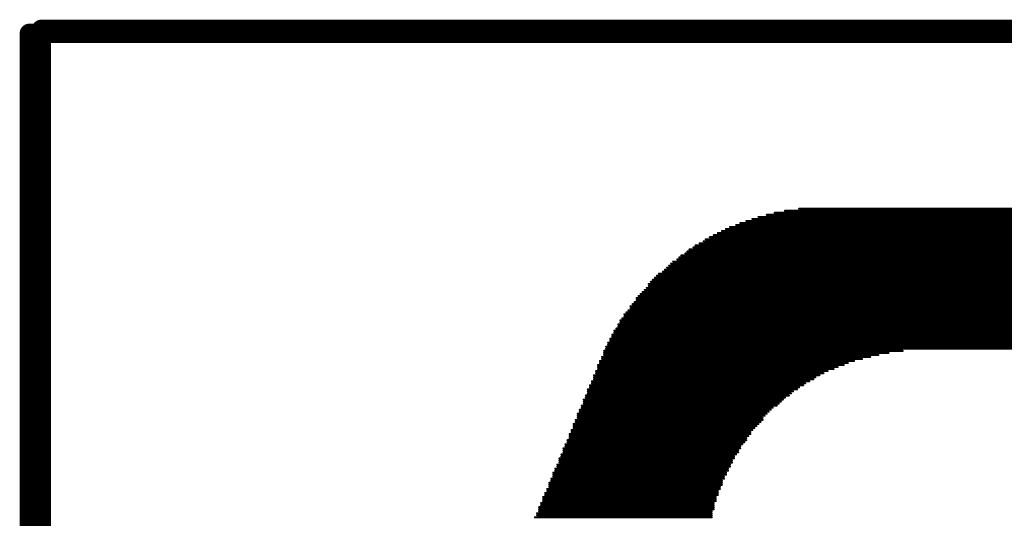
# Model space of a CAD drawing. Header units: millimetres. Extents: x 138 to 555, y 26 to 334.
# Tile 13 of 202: x 203.86 to 210.01, y 46.74 to 49.86. Entities that reach past the tile are written whole.
import ezdxf

# ---------------------------------------------------------------- set-up
doc = ezdxf.new("R2010")
doc.units = ezdxf.units.MM
doc.layers.add('Mechanical31', color=56, linetype='Continuous')
doc.layers.add('Mechanical32', color=56, linetype='Continuous')

# ---------------------------------------------------------------- blocks, each defined once
blk = doc.blocks.new('CARTOUCHE_STM_TOP_485')
at = {"layer": 'Mechanical31'}
for points, const_width in [([(0, 0), (0, 24)], 0.12), ([(0, 24), (121, 24)], 0.12), ([(4.8123, 22.9022), (13.3467, 22.9022)], 0.0127), ([(4.5202, 22.8387), (13.3848, 22.8387)], 0.0127), ([(4.5583, 22.8514), (13.3848, 22.8514)], 0.0127), ([(4.6091, 22.8641), (13.3848, 22.8641)], 0.0127), ([(4.6599, 22.8768), (13.3721, 22.8768)], 0.0127), ([(4.7234, 22.8895), (13.3594, 22.8895)], 0.0127), ([(4.3551, 22.7752), (13.3848, 22.7752)], 0.0127), ([(4.3805, 22.7879), (13.3848, 22.7879)], 0.0127), ([(4.4186, 22.8006), (13.3848, 22.8006)], 0.0127), ([(4.444, 22.8133), (13.3848, 22.8133)], 0.0127), ([(4.4821, 22.826), (13.3848, 22.826)], 0.0127), ([(4.2281, 22.7117), (13.3594, 22.7117)], 0.0127), ([(4.2535, 22.7244), (13.3594, 22.7244)], 0.0127), ([(4.2789, 22.7371), (13.3594, 22.7371)], 0.0127), ([(4.3043, 22.7498), (13.3721, 22.7498)], 0.0127), ([(4.3297, 22.7625), (13.3721, 22.7625)], 0.0127), ([(4.1265, 22.6482), (13.334, 22.6482)], 0.0127), ([(4.1519, 22.6609), (13.334, 22.6609)], 0.0127), ([(4.1646, 22.6736), (13.334, 22.6736)], 0.0127), ([(4.19, 22.6863), (13.3467, 22.6863)], 0.0127), ([(4.2154, 22.699), (13.3467, 22.699)], 0.0127), ([(4.0503, 22.5847), (13.2959, 22.5847)], 0.0127), ([(4.063, 22.5974), (13.3086, 22.5974)], 0.0127), ([(4.0757, 22.6101), (13.3086, 22.6101)], 0.0127), ([(4.1011, 22.6228), (13.3213, 22.6228)], 0.0127), ([(4.1138, 22.6355), (13.3213, 22.6355)], 0.0127), ([(3.9741, 22.5212), (13.2705, 22.5212)], 0.0127), ([(3.9868, 22.5339), (13.2832, 22.5339)], 0.0127), ([(3.9995, 22.5466), (13.2832, 22.5466)], 0.0127), ([(4.0122, 22.5593), (13.2959, 22.5593)], 0.0127), ([(4.0249, 22.572), (13.2959, 22.572)], 0.0127), ([(3.9106, 22.4704), (13.2578, 22.4704)], 0.0127), ([(3.9233, 22.4831), (13.2578, 22.4831)], 0.0127), ([(3.936, 22.4958), (13.2705, 22.4958)], 0.0127), ([(3.9614, 22.5085), (13.2705, 22.5085)], 0.0127), ([(3.8598, 22.4069), (13.2324, 22.4069)], 0.0127), ([(3.8725, 22.4323), (13.2324, 22.4323)], 0.0127), ([(3.8725, 22.4196), (13.2324, 22.4196)], 0.0127), ([(3.8852, 22.445), (13.2451, 22.445)], 0.0127), ([(3.8979, 22.4577), (13.2451, 22.4577)], 0.0127), ([(3.7963, 22.3434), (13.207, 22.3434)], 0.0127), ([(3.809, 22.3561), (13.207, 22.3561)], 0.0127), ([(3.8217, 22.3688), (13.207, 22.3688)], 0.0127), ([(3.8344, 22.3815), (13.2197, 22.3815)], 0.0127), ([(3.8471, 22.3942), (13.2197, 22.3942)], 0.0127), ([(3.7582, 22.2926), (13.1816, 22.2926)], 0.0127), ([(3.7582, 22.2799), (13.1816, 22.2799)], 0.0127), ([(3.7709, 22.3053), (13.1816, 22.3053)], 0.0127), ([(3.7836, 22.318), (13.1943, 22.318)], 0.0127), ([(3.7963, 22.3307), (13.1943, 22.3307)], 0.0127), ([(3.7074, 22.2164), (13.1435, 22.2164)], 0.0127), ([(3.7201, 22.2418), (13.1562, 22.2418)], 0.0127), ([(3.7201, 22.2291), (13.1562, 22.2291)], 0.0127), ([(3.7328, 22.2545), (13.1689, 22.2545)], 0.0127), ([(3.7455, 22.2672), (13.1689, 22.2672)], 0.0127), ([(3.6693, 22.1529), (13.1181, 22.1529)], 0.0127), ([(3.682, 22.1783), (13.1308, 22.1783)], 0.0127), ([(3.682, 22.1656), (13.1308, 22.1656)], 0.0127), ([(3.6947, 22.2037), (13.1435, 22.2037)], 0.0127), ([(3.6947, 22.191), (13.1435, 22.191)], 0.0127), ([(3.6439, 22.1148), (13.1054, 22.1148)], 0.0127), ([(3.6439, 22.1021), (13.1054, 22.1021)], 0.0127), ([(3.6566, 22.1402), (13.1181, 22.1402)], 0.0127), ([(3.6566, 22.1275), (13.1181, 22.1275)], 0.0127), ([(3.6058, 22.0386), (13.0546, 22.0386)], 0.0127), ([(3.6185, 22.064), (13.08, 22.064)], 0.0127), ([(3.6185, 22.0513), (13.08, 22.0513)], 0.0127), ([(3.6312, 22.0894), (13.0927, 22.0894)], 0.0127), ([(3.6312, 22.0767), (13.0927, 22.0767)], 0.0127), ([(3.5804, 21.9751), (5.2568, 21.9751)], 0.0127), ([(3.5931, 22.0132), (5.46, 22.0132)], 0.0127), ([(3.5931, 22.0005), (5.3711, 22.0005)], 0.0127), ([(3.5931, 21.9878), (5.3076, 21.9878)], 0.0127), ([(3.6058, 22.0259), (13.0165, 22.0259)], 0.0127), ([(3.555, 21.9243), (5.0917, 21.9243)], 0.0127), ([(3.555, 21.9116), (5.0536, 21.9116)], 0.0127), ([(3.5677, 21.9497), (5.1552, 21.9497)], 0.0127), ([(3.5677, 21.937), (5.1171, 21.937)], 0.0127), ([(3.5804, 21.9624), (5.206, 21.9624)], 0.0127), ([(3.5296, 21.8608), (4.9393, 21.8608)], 0.0127), ([(3.5296, 21.8481), (4.9139, 21.8481)], 0.0127), ([(3.5423, 21.8862), (4.9901, 21.8862)], 0.0127), ([(3.5423, 21.8735), (4.9647, 21.8735)], 0.0127), ([(3.555, 21.8989), (5.0282, 21.8989)], 0.0127), ([(3.5042, 21.7973), (4.8377, 21.7973)], 0.0127), ([(3.5042, 21.7846), (4.8123, 21.7846)], 0.0127), ([(3.5169, 21.8227), (4.8758, 21.8227)], 0.0127), ([(3.5169, 21.81), (4.8504, 21.81)], 0.0127), ([(3.5296, 21.8354), (4.9012, 21.8354)], 0.0127), ([(3.4788, 21.7338), (4.7488, 21.7338)], 0.0127), ([(3.4788, 21.7211), (4.7234, 21.7211)], 0.0127), ([(3.4915, 21.7719), (4.7996, 21.7719)], 0.0127), ([(3.4915, 21.7592), (4.7742, 21.7592)], 0.0127), ([(3.4915, 21.7465), (4.7615, 21.7465)], 0.0127), ([(3.4534, 21.6703), (4.6726, 21.6703)], 0.0127), ([(3.4661, 21.7084), (4.7107, 21.7084)], 0.0127), ([(3.4661, 21.6957), (4.698, 21.6957)], 0.0127), ([(3.4661, 21.683), (4.6853, 21.683)], 0.0127), ([(3.428, 21.6195), (4.6091, 21.6195)], 0.0127), ([(3.428, 21.6068), (4.5964, 21.6068)], 0.0127), ([(3.4407, 21.6449), (4.6345, 21.6449)], 0.0127), ([(3.4407, 21.6322), (4.6218, 21.6322)], 0.0127), ([(3.4534, 21.6576), (4.6472, 21.6576)], 0.0127), ([(3.4026, 21.556), (4.5583, 21.556)], 0.0127), ([(3.4026, 21.5433), (4.5456, 21.5433)], 0.0127), ([(3.4153, 21.5814), (4.5837, 21.5814)], 0.0127), ([(3.4153, 21.5687), (4.571, 21.5687)], 0.0127), ([(3.428, 21.5941), (4.5837, 21.5941)], 0.0127), ([(3.3772, 21.4925), (4.5075, 21.4925)], 0.0127), ([(3.3772, 21.4798), (4.4948, 21.4798)], 0.0127), ([(3.3899, 21.5179), (4.5202, 21.5179)], 0.0127), ([(3.3899, 21.5052), (4.5075, 21.5052)], 0.0127), ([(3.4026, 21.5306), (4.5329, 21.5306)], 0.0127), ([(3.3518, 21.429), (4.4567, 21.429)], 0.0127), ([(3.3518, 21.4163), (4.444, 21.4163)], 0.0127), ([(3.3645, 21.4544), (4.4821, 21.4544)], 0.0127), ([(3.3645, 21.4417), (4.4694, 21.4417)], 0.0127), ([(3.3772, 21.4671), (4.4821, 21.4671)], 0.0127), ([(3.3264, 21.3655), (4.4186, 21.3655)], 0.0127), ([(3.3264, 21.3528), (4.4059, 21.3528)], 0.0127), ([(3.3391, 21.4036), (4.444, 21.4036)], 0.0127), ([(3.3391, 21.3909), (4.4313, 21.3909)], 0.0127), ([(3.3391, 21.3782), (4.4313, 21.3782)], 0.0127), ([(3.301, 21.302), (4.3805, 21.302)], 0.0127), ([(3.3137, 21.3401), (4.4059, 21.3401)], 0.0127), ([(3.3137, 21.3274), (4.3932, 21.3274)], 0.0127), ([(3.3137, 21.3147), (4.3932, 21.3147)], 0.0127), ([(3.2756, 21.2512), (4.3551, 21.2512)], 0.0127), ([(3.2756, 21.2385), (4.3551, 21.2385)], 0.0127), ([(3.2883, 21.2766), (4.3678, 21.2766)], 0.0127), ([(3.2883, 21.2639), (4.3678, 21.2639)], 0.0127), ([(3.301, 21.2893), (4.3805, 21.2893)], 0.0127), ([(3.2502, 21.1877), (4.3297, 21.1877)], 0.0127), ([(3.2502, 21.175), (4.3297, 21.175)], 0.0127), ([(3.2629, 21.2131), (4.3424, 21.2131)], 0.0127), ([(3.2629, 21.2004), (4.3297, 21.2004)], 0.0127), ([(3.2756, 21.2258), (4.3424, 21.2258)], 0.0127), ([(3.2248, 21.1242), (4.3043, 21.1242)], 0.0127), ([(3.2248, 21.1115), (4.3043, 21.1115)], 0.0127), ([(3.2375, 21.1496), (4.317, 21.1496)], 0.0127), ([(3.2375, 21.1369), (4.3043, 21.1369)], 0.0127), ([(3.2502, 21.1623), (4.317, 21.1623)], 0.0127), ([(3.1994, 21.0607), (4.2789, 21.0607)], 0.0127), ([(3.1994, 21.048), (4.2789, 21.048)], 0.0127), ([(3.2121, 21.0988), (4.2916, 21.0988)], 0.0127), ([(3.2121, 21.0861), (4.2916, 21.0861)], 0.0127), ([(3.2121, 21.0734), (4.2916, 21.0734)], 0.0127), ([(3.174, 20.9972), (4.2662, 20.9972)], 0.0127), ([(3.174, 20.9845), (4.2662, 20.9845)], 0.0127), ([(3.1867, 21.0353), (4.2789, 21.0353)], 0.0127), ([(3.1867, 21.0226), (4.2789, 21.0226)], 0.0127), ([(3.1867, 21.0099), (4.2662, 21.0099)], 0.0127), ([(3.1613, 20.9718), (4.2662, 20.9718)], 0.0127)]:
    blk.add_lwpolyline(points, dxfattribs=dict(at, const_width=const_width))
for points, const_width in [([(-0.03, 24, 1), (0.03, 24, 1)], 0.06), ([(-0.03, 24, 1), (0.03, 24, 1)], 0.06), ([(4.8091, 22.9022, 1), (4.8155, 22.9022, 1)], 0.00635), ([(4.517, 22.8387, 1), (4.5234, 22.8387, 1)], 0.00635), ([(4.5551, 22.8514, 1), (4.5615, 22.8514, 1)], 0.00635), ([(4.6059, 22.8641, 1), (4.6123, 22.8641, 1)], 0.00635), ([(4.6567, 22.8768, 1), (4.6631, 22.8768, 1)], 0.00635), ([(4.7202, 22.8895, 1), (4.7266, 22.8895, 1)], 0.00635), ([(4.3519, 22.7752, 1), (4.3583, 22.7752, 1)], 0.00635), ([(4.3773, 22.7879, 1), (4.3837, 22.7879, 1)], 0.00635), ([(4.4154, 22.8006, 1), (4.4218, 22.8006, 1)], 0.00635), ([(4.4408, 22.8133, 1), (4.4472, 22.8133, 1)], 0.00635), ([(4.4789, 22.826, 1), (4.4853, 22.826, 1)], 0.00635), ([(4.2249, 22.7117, 1), (4.2313, 22.7117, 1)], 0.00635), ([(4.2503, 22.7244, 1), (4.2567, 22.7244, 1)], 0.00635), ([(4.2757, 22.7371, 1), (4.2821, 22.7371, 1)], 0.00635), ([(4.3011, 22.7498, 1), (4.3075, 22.7498, 1)], 0.00635), ([(4.3265, 22.7625, 1), (4.3329, 22.7625, 1)], 0.00635), ([(4.1233, 22.6482, 1), (4.1297, 22.6482, 1)], 0.00635), ([(4.1487, 22.6609, 1), (4.1551, 22.6609, 1)], 0.00635), ([(4.1614, 22.6736, 1), (4.1678, 22.6736, 1)], 0.00635), ([(4.1868, 22.6863, 1), (4.1932, 22.6863, 1)], 0.00635), ([(4.2122, 22.699, 1), (4.2186, 22.699, 1)], 0.00635), ([(4.0471, 22.5847, 1), (4.0535, 22.5847, 1)], 0.00635), ([(4.0598, 22.5974, 1), (4.0662, 22.5974, 1)], 0.00635), ([(4.0725, 22.6101, 1), (4.0789, 22.6101, 1)], 0.00635), ([(4.0979, 22.6228, 1), (4.1043, 22.6228, 1)], 0.00635), ([(4.1106, 22.6355, 1), (4.117, 22.6355, 1)], 0.00635), ([(3.9709, 22.5212, 1), (3.9773, 22.5212, 1)], 0.00635), ([(3.9836, 22.5339, 1), (3.99, 22.5339, 1)], 0.00635), ([(3.9963, 22.5466, 1), (4.0027, 22.5466, 1)], 0.00635), ([(4.009, 22.5593, 1), (4.0154, 22.5593, 1)], 0.00635), ([(4.0217, 22.572, 1), (4.0281, 22.572, 1)], 0.00635), ([(3.9074, 22.4704, 1), (3.9138, 22.4704, 1)], 0.00635), ([(3.9201, 22.4831, 1), (3.9265, 22.4831, 1)], 0.00635), ([(3.9328, 22.4958, 1), (3.9392, 22.4958, 1)], 0.00635), ([(3.9582, 22.5085, 1), (3.9646, 22.5085, 1)], 0.00635), ([(3.8566, 22.4069, 1), (3.863, 22.4069, 1)], 0.00635), ([(3.8693, 22.4323, 1), (3.8757, 22.4323, 1)], 0.00635), ([(3.8693, 22.4196, 1), (3.8757, 22.4196, 1)], 0.00635), ([(3.882, 22.445, 1), (3.8884, 22.445, 1)], 0.00635), ([(3.8947, 22.4577, 1), (3.9011, 22.4577, 1)], 0.00635), ([(3.7931, 22.3434, 1), (3.7995, 22.3434, 1)], 0.00635), ([(3.8058, 22.3561, 1), (3.8122, 22.3561, 1)], 0.00635), ([(3.8185, 22.3688, 1), (3.8249, 22.3688, 1)], 0.00635), ([(3.8312, 22.3815, 1), (3.8376, 22.3815, 1)], 0.00635), ([(3.8439, 22.3942, 1), (3.8503, 22.3942, 1)], 0.00635), ([(3.755, 22.2926, 1), (3.7614, 22.2926, 1)], 0.00635), ([(3.755, 22.2799, 1), (3.7614, 22.2799, 1)], 0.00635), ([(3.7677, 22.3053, 1), (3.7741, 22.3053, 1)], 0.00635), ([(3.7804, 22.318, 1), (3.7868, 22.318, 1)], 0.00635), ([(3.7931, 22.3307, 1), (3.7995, 22.3307, 1)], 0.00635), ([(3.7042, 22.2164, 1), (3.7106, 22.2164, 1)], 0.00635), ([(3.7169, 22.2418, 1), (3.7233, 22.2418, 1)], 0.00635), ([(3.7169, 22.2291, 1), (3.7233, 22.2291, 1)], 0.00635), ([(3.7296, 22.2545, 1), (3.736, 22.2545, 1)], 0.00635), ([(3.7423, 22.2672, 1), (3.7487, 22.2672, 1)], 0.00635), ([(3.6661, 22.1529, 1), (3.6725, 22.1529, 1)], 0.00635), ([(3.6788, 22.1783, 1), (3.6852, 22.1783, 1)], 0.00635), ([(3.6788, 22.1656, 1), (3.6852, 22.1656, 1)], 0.00635), ([(3.6915, 22.2037, 1), (3.6979, 22.2037, 1)], 0.00635), ([(3.6915, 22.191, 1), (3.6979, 22.191, 1)], 0.00635), ([(3.6407, 22.1148, 1), (3.6471, 22.1148, 1)], 0.00635), ([(3.6407, 22.1021, 1), (3.6471, 22.1021, 1)], 0.00635), ([(3.6534, 22.1402, 1), (3.6598, 22.1402, 1)], 0.00635), ([(3.6534, 22.1275, 1), (3.6598, 22.1275, 1)], 0.00635), ([(3.6026, 22.0386, 1), (3.609, 22.0386, 1)], 0.00635), ([(3.6153, 22.064, 1), (3.6217, 22.064, 1)], 0.00635), ([(3.6153, 22.0513, 1), (3.6217, 22.0513, 1)], 0.00635), ([(3.628, 22.0894, 1), (3.6344, 22.0894, 1)], 0.00635), ([(3.628, 22.0767, 1), (3.6344, 22.0767, 1)], 0.00635), ([(3.5772, 21.9751, 1), (3.5836, 21.9751, 1)], 0.00635), ([(3.5899, 22.0132, 1), (3.5963, 22.0132, 1)], 0.00635), ([(3.5899, 22.0005, 1), (3.5963, 22.0005, 1)], 0.00635), ([(3.5899, 21.9878, 1), (3.5963, 21.9878, 1)], 0.00635), ([(3.6026, 22.0259, 1), (3.609, 22.0259, 1)], 0.00635), ([(5.2536, 21.9751, 1), (5.26, 21.9751, 1)], 0.00635), ([(5.3044, 21.9878, 1), (5.3108, 21.9878, 1)], 0.00635), ([(5.3679, 22.0005, 1), (5.3743, 22.0005, 1)], 0.00635), ([(5.4568, 22.0132, 1), (5.4632, 22.0132, 1)], 0.00635), ([(3.5518, 21.9243, 1), (3.5582, 21.9243, 1)], 0.00635), ([(3.5518, 21.9116, 1), (3.5582, 21.9116, 1)], 0.00635), ([(3.5645, 21.9497, 1), (3.5709, 21.9497, 1)], 0.00635), ([(3.5645, 21.937, 1), (3.5709, 21.937, 1)], 0.00635), ([(3.5772, 21.9624, 1), (3.5836, 21.9624, 1)], 0.00635), ([(5.0504, 21.9116, 1), (5.0568, 21.9116, 1)], 0.00635), ([(5.0885, 21.9243, 1), (5.0949, 21.9243, 1)], 0.00635), ([(5.1139, 21.937, 1), (5.1203, 21.937, 1)], 0.00635), ([(5.152, 21.9497, 1), (5.1584, 21.9497, 1)], 0.00635), ([(5.2028, 21.9624, 1), (5.2092, 21.9624, 1)], 0.00635), ([(3.5264, 21.8608, 1), (3.5328, 21.8608, 1)], 0.00635), ([(3.5264, 21.8481, 1), (3.5328, 21.8481, 1)], 0.00635), ([(3.5391, 21.8862, 1), (3.5455, 21.8862, 1)], 0.00635), ([(3.5391, 21.8735, 1), (3.5455, 21.8735, 1)], 0.00635), ([(3.5518, 21.8989, 1), (3.5582, 21.8989, 1)], 0.00635), ([(4.9107, 21.8481, 1), (4.9171, 21.8481, 1)], 0.00635), ([(4.9361, 21.8608, 1), (4.9425, 21.8608, 1)], 0.00635), ([(4.9615, 21.8735, 1), (4.9679, 21.8735, 1)], 0.00635), ([(4.9869, 21.8862, 1), (4.9933, 21.8862, 1)], 0.00635), ([(5.025, 21.8989, 1), (5.0314, 21.8989, 1)], 0.00635), ([(3.501, 21.7973, 1), (3.5074, 21.7973, 1)], 0.00635), ([(3.501, 21.7846, 1), (3.5074, 21.7846, 1)], 0.00635), ([(3.5137, 21.8227, 1), (3.5201, 21.8227, 1)], 0.00635), ([(3.5137, 21.81, 1), (3.5201, 21.81, 1)], 0.00635), ([(3.5264, 21.8354, 1), (3.5328, 21.8354, 1)], 0.00635), ([(4.8091, 21.7846, 1), (4.8155, 21.7846, 1)], 0.00635), ([(4.8345, 21.7973, 1), (4.8409, 21.7973, 1)], 0.00635), ([(4.8472, 21.81, 1), (4.8536, 21.81, 1)], 0.00635), ([(4.8726, 21.8227, 1), (4.879, 21.8227, 1)], 0.00635), ([(4.898, 21.8354, 1), (4.9044, 21.8354, 1)], 0.00635), ([(3.4756, 21.7338, 1), (3.482, 21.7338, 1)], 0.00635), ([(3.4756, 21.7211, 1), (3.482, 21.7211, 1)], 0.00635), ([(3.4883, 21.7719, 1), (3.4947, 21.7719, 1)], 0.00635), ([(3.4883, 21.7592, 1), (3.4947, 21.7592, 1)], 0.00635), ([(3.4883, 21.7465, 1), (3.4947, 21.7465, 1)], 0.00635), ([(4.7202, 21.7211, 1), (4.7266, 21.7211, 1)], 0.00635), ([(4.7456, 21.7338, 1), (4.752, 21.7338, 1)], 0.00635), ([(4.7583, 21.7465, 1), (4.7647, 21.7465, 1)], 0.00635), ([(4.771, 21.7592, 1), (4.7774, 21.7592, 1)], 0.00635), ([(4.7964, 21.7719, 1), (4.8028, 21.7719, 1)], 0.00635), ([(3.4502, 21.6703, 1), (3.4566, 21.6703, 1)], 0.00635), ([(3.4629, 21.7084, 1), (3.4693, 21.7084, 1)], 0.00635), ([(3.4629, 21.6957, 1), (3.4693, 21.6957, 1)], 0.00635), ([(3.4629, 21.683, 1), (3.4693, 21.683, 1)], 0.00635), ([(4.6694, 21.6703, 1), (4.6758, 21.6703, 1)], 0.00635), ([(4.6821, 21.683, 1), (4.6885, 21.683, 1)], 0.00635), ([(4.6948, 21.6957, 1), (4.7012, 21.6957, 1)], 0.00635), ([(4.7075, 21.7084, 1), (4.7139, 21.7084, 1)], 0.00635), ([(3.4248, 21.6195, 1), (3.4312, 21.6195, 1)], 0.00635), ([(3.4248, 21.6068, 1), (3.4312, 21.6068, 1)], 0.00635), ([(3.4375, 21.6449, 1), (3.4439, 21.6449, 1)], 0.00635), ([(3.4375, 21.6322, 1), (3.4439, 21.6322, 1)], 0.00635), ([(3.4502, 21.6576, 1), (3.4566, 21.6576, 1)], 0.00635), ([(4.5932, 21.6068, 1), (4.5996, 21.6068, 1)], 0.00635), ([(4.6059, 21.6195, 1), (4.6123, 21.6195, 1)], 0.00635), ([(4.6186, 21.6322, 1), (4.625, 21.6322, 1)], 0.00635), ([(4.6313, 21.6449, 1), (4.6377, 21.6449, 1)], 0.00635), ([(4.644, 21.6576, 1), (4.6504, 21.6576, 1)], 0.00635), ([(3.3994, 21.556, 1), (3.4058, 21.556, 1)], 0.00635), ([(3.3994, 21.5433, 1), (3.4058, 21.5433, 1)], 0.00635), ([(3.4121, 21.5814, 1), (3.4185, 21.5814, 1)], 0.00635), ([(3.4121, 21.5687, 1), (3.4185, 21.5687, 1)], 0.00635), ([(3.4248, 21.5941, 1), (3.4312, 21.5941, 1)], 0.00635), ([(4.5424, 21.5433, 1), (4.5488, 21.5433, 1)], 0.00635), ([(4.5551, 21.556, 1), (4.5615, 21.556, 1)], 0.00635), ([(4.5678, 21.5687, 1), (4.5742, 21.5687, 1)], 0.00635), ([(4.5805, 21.5941, 1), (4.5869, 21.5941, 1)], 0.00635), ([(4.5805, 21.5814, 1), (4.5869, 21.5814, 1)], 0.00635), ([(3.374, 21.4925, 1), (3.3804, 21.4925, 1)], 0.00635), ([(3.374, 21.4798, 1), (3.3804, 21.4798, 1)], 0.00635), ([(3.3867, 21.5179, 1), (3.3931, 21.5179, 1)], 0.00635), ([(3.3867, 21.5052, 1), (3.3931, 21.5052, 1)], 0.00635), ([(3.3994, 21.5306, 1), (3.4058, 21.5306, 1)], 0.00635), ([(4.4916, 21.4798, 1), (4.498, 21.4798, 1)], 0.00635), ([(4.5043, 21.5052, 1), (4.5107, 21.5052, 1)], 0.00635), ([(4.5043, 21.4925, 1), (4.5107, 21.4925, 1)], 0.00635), ([(4.517, 21.5179, 1), (4.5234, 21.5179, 1)], 0.00635), ([(4.5297, 21.5306, 1), (4.5361, 21.5306, 1)], 0.00635), ([(3.3486, 21.429, 1), (3.355, 21.429, 1)], 0.00635), ([(3.3486, 21.4163, 1), (3.355, 21.4163, 1)], 0.00635), ([(3.3613, 21.4544, 1), (3.3677, 21.4544, 1)], 0.00635), ([(3.3613, 21.4417, 1), (3.3677, 21.4417, 1)], 0.00635), ([(3.374, 21.4671, 1), (3.3804, 21.4671, 1)], 0.00635), ([(4.4408, 21.4163, 1), (4.4472, 21.4163, 1)], 0.00635), ([(4.4535, 21.429, 1), (4.4599, 21.429, 1)], 0.00635), ([(4.4662, 21.4417, 1), (4.4726, 21.4417, 1)], 0.00635), ([(4.4789, 21.4671, 1), (4.4853, 21.4671, 1)], 0.00635), ([(4.4789, 21.4544, 1), (4.4853, 21.4544, 1)], 0.00635), ([(3.3232, 21.3655, 1), (3.3296, 21.3655, 1)], 0.00635), ([(3.3232, 21.3528, 1), (3.3296, 21.3528, 1)], 0.00635), ([(3.3359, 21.4036, 1), (3.3423, 21.4036, 1)], 0.00635), ([(3.3359, 21.3909, 1), (3.3423, 21.3909, 1)], 0.00635), ([(3.3359, 21.3782, 1), (3.3423, 21.3782, 1)], 0.00635), ([(4.4027, 21.3528, 1), (4.4091, 21.3528, 1)], 0.00635), ([(4.4154, 21.3655, 1), (4.4218, 21.3655, 1)], 0.00635), ([(4.4281, 21.3909, 1), (4.4345, 21.3909, 1)], 0.00635), ([(4.4281, 21.3782, 1), (4.4345, 21.3782, 1)], 0.00635), ([(4.4408, 21.4036, 1), (4.4472, 21.4036, 1)], 0.00635), ([(3.2978, 21.302, 1), (3.3042, 21.302, 1)], 0.00635), ([(3.3105, 21.3401, 1), (3.3169, 21.3401, 1)], 0.00635), ([(3.3105, 21.3274, 1), (3.3169, 21.3274, 1)], 0.00635), ([(3.3105, 21.3147, 1), (3.3169, 21.3147, 1)], 0.00635), ([(4.3773, 21.302, 1), (4.3837, 21.302, 1)], 0.00635), ([(4.39, 21.3274, 1), (4.3964, 21.3274, 1)], 0.00635), ([(4.39, 21.3147, 1), (4.3964, 21.3147, 1)], 0.00635), ([(4.4027, 21.3401, 1), (4.4091, 21.3401, 1)], 0.00635), ([(3.2724, 21.2512, 1), (3.2788, 21.2512, 1)], 0.00635), ([(3.2724, 21.2385, 1), (3.2788, 21.2385, 1)], 0.00635), ([(3.2851, 21.2766, 1), (3.2915, 21.2766, 1)], 0.00635), ([(3.2851, 21.2639, 1), (3.2915, 21.2639, 1)], 0.00635), ([(3.2978, 21.2893, 1), (3.3042, 21.2893, 1)], 0.00635), ([(4.3519, 21.2512, 1), (4.3583, 21.2512, 1)], 0.00635), ([(4.3519, 21.2385, 1), (4.3583, 21.2385, 1)], 0.00635), ([(4.3646, 21.2766, 1), (4.371, 21.2766, 1)], 0.00635), ([(4.3646, 21.2639, 1), (4.371, 21.2639, 1)], 0.00635), ([(4.3773, 21.2893, 1), (4.3837, 21.2893, 1)], 0.00635), ([(3.247, 21.1877, 1), (3.2534, 21.1877, 1)], 0.00635), ([(3.247, 21.175, 1), (3.2534, 21.175, 1)], 0.00635), ([(3.2597, 21.2131, 1), (3.2661, 21.2131, 1)], 0.00635), ([(3.2597, 21.2004, 1), (3.2661, 21.2004, 1)], 0.00635), ([(3.2724, 21.2258, 1), (3.2788, 21.2258, 1)], 0.00635), ([(4.3265, 21.2004, 1), (4.3329, 21.2004, 1)], 0.00635), ([(4.3265, 21.1877, 1), (4.3329, 21.1877, 1)], 0.00635), ([(4.3265, 21.175, 1), (4.3329, 21.175, 1)], 0.00635), ([(4.3392, 21.2258, 1), (4.3456, 21.2258, 1)], 0.00635), ([(4.3392, 21.2131, 1), (4.3456, 21.2131, 1)], 0.00635), ([(3.2216, 21.1242, 1), (3.228, 21.1242, 1)], 0.00635), ([(3.2216, 21.1115, 1), (3.228, 21.1115, 1)], 0.00635), ([(3.2343, 21.1496, 1), (3.2407, 21.1496, 1)], 0.00635), ([(3.2343, 21.1369, 1), (3.2407, 21.1369, 1)], 0.00635), ([(3.247, 21.1623, 1), (3.2534, 21.1623, 1)], 0.00635), ([(4.3011, 21.1369, 1), (4.3075, 21.1369, 1)], 0.00635), ([(4.3011, 21.1242, 1), (4.3075, 21.1242, 1)], 0.00635), ([(4.3011, 21.1115, 1), (4.3075, 21.1115, 1)], 0.00635), ([(4.3138, 21.1623, 1), (4.3202, 21.1623, 1)], 0.00635), ([(4.3138, 21.1496, 1), (4.3202, 21.1496, 1)], 0.00635), ([(3.1962, 21.0607, 1), (3.2026, 21.0607, 1)], 0.00635), ([(3.1962, 21.048, 1), (3.2026, 21.048, 1)], 0.00635), ([(3.2089, 21.0988, 1), (3.2153, 21.0988, 1)], 0.00635), ([(3.2089, 21.0861, 1), (3.2153, 21.0861, 1)], 0.00635), ([(3.2089, 21.0734, 1), (3.2153, 21.0734, 1)], 0.00635), ([(4.2757, 21.0607, 1), (4.2821, 21.0607, 1)], 0.00635), ([(4.2757, 21.048, 1), (4.2821, 21.048, 1)], 0.00635), ([(4.2884, 21.0988, 1), (4.2948, 21.0988, 1)], 0.00635), ([(4.2884, 21.0861, 1), (4.2948, 21.0861, 1)], 0.00635), ([(4.2884, 21.0734, 1), (4.2948, 21.0734, 1)], 0.00635), ([(3.1708, 20.9972, 1), (3.1772, 20.9972, 1)], 0.00635), ([(3.1708, 20.9845, 1), (3.1772, 20.9845, 1)], 0.00635), ([(3.1835, 21.0353, 1), (3.1899, 21.0353, 1)], 0.00635), ([(3.1835, 21.0226, 1), (3.1899, 21.0226, 1)], 0.00635), ([(3.1835, 21.0099, 1), (3.1899, 21.0099, 1)], 0.00635), ([(4.263, 21.0099, 1), (4.2694, 21.0099, 1)], 0.00635), ([(4.263, 20.9972, 1), (4.2694, 20.9972, 1)], 0.00635), ([(4.263, 20.9845, 1), (4.2694, 20.9845, 1)], 0.00635), ([(4.2757, 21.0353, 1), (4.2821, 21.0353, 1)], 0.00635), ([(4.2757, 21.0226, 1), (4.2821, 21.0226, 1)], 0.00635), ([(3.1581, 20.9718, 1), (3.1645, 20.9718, 1)], 0.00635), ([(4.263, 20.9718, 1), (4.2694, 20.9718, 1)], 0.00635)]:
    blk.add_lwpolyline(points, format="xyb", close=True, dxfattribs=dict(at, const_width=const_width))
blk = doc.blocks.new('CARTOUCHE_STM_BOTTOM_486')
at = {"layer": 'Mechanical32', "const_width": 0.12}
for points in [[(0, 24), (121, 24)], [(0, 0), (0, 24)]]:
    blk.add_lwpolyline(points, dxfattribs=at)
at = {"layer": 'Mechanical32', "const_width": 0.06}
blk.add_lwpolyline([(-0.03, 24, 1), (0.03, 24, 1)], format="xyb", close=True, dxfattribs=at)
blk.add_lwpolyline([(-0.03, 24, 1), (0.03, 24, 1)], format="xyb", close=True, dxfattribs=at)

msp = doc.modelspace()

# ---------------------------------------------------------------- block references
for name, p in [('CARTOUCHE_STM_BOTTOM_486', (203.9929, 25.8041)), ('CARTOUCHE_STM_TOP_485', (203.9179, 25.7791))]:
    msp.add_blockref(name, p)

doc.saveas('drawing.dxf')
